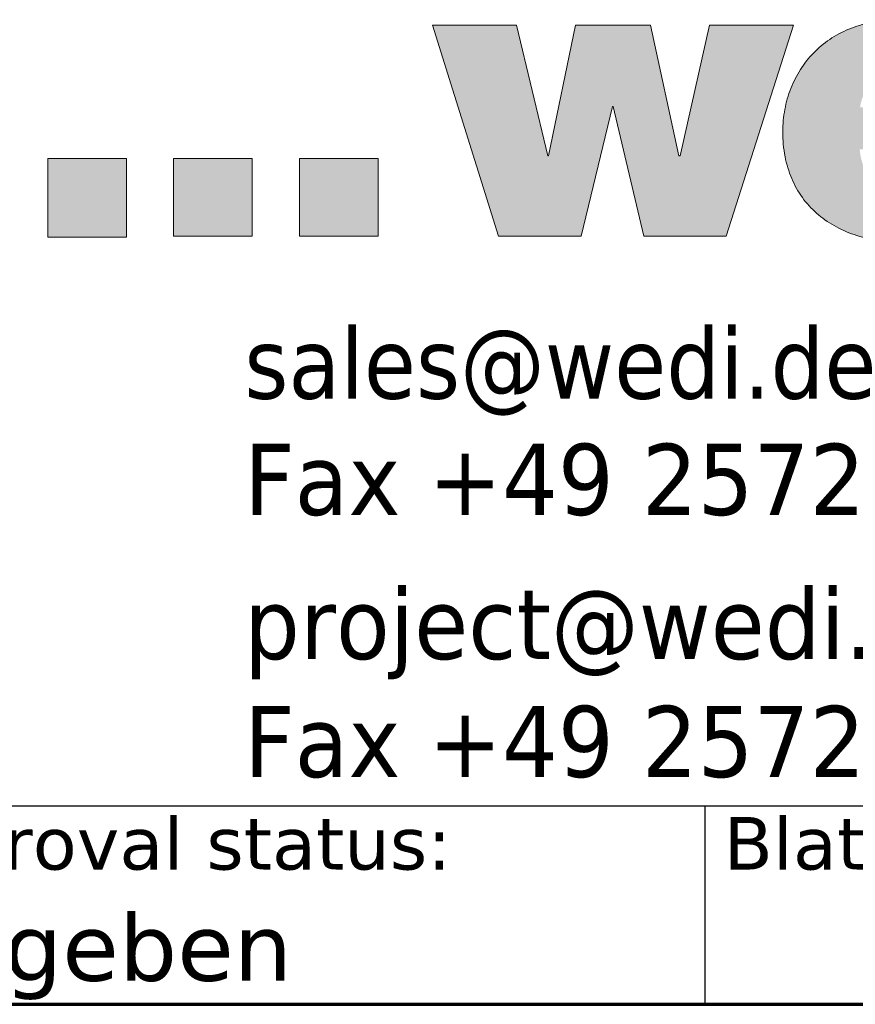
# Model space of a CAD drawing. Header units: millimetres. Extents: x -21336 to 21336, y -500 to 5820.
# Tile 3 of 27: x 3286 to 3732, y 120 to 646. Entities that reach past the tile are written whole.
import ezdxf
from ezdxf.enums import TextEntityAlignment as Align

# ---------------------------------------------------------------- set-up
doc = ezdxf.new("R2010")
doc.units = ezdxf.units.MM
doc.header["$LTSCALE"] = 20
for name, color, linetype, lineweight in [('AM_BOR', 7, 'Continuous', 25), ('Ebene 1', 7, 'Continuous', 25), ('Rahmen (ISO)', 7, 'Continuous', 70), ('Schraffur (ISO)', 7, 'Continuous', 18), ('Titel (ISO)', 7, 'Continuous', 50)]:
    doc.layers.add(name, color=color, linetype=linetype, lineweight=lineweight)
doc.styles.add('Notiztext 3.5', font='verdana.ttf')
doc.styles.add('Pfeiltext', font='verdana.ttf')
doc.styles.get("Standard").update_dxf_attribs({"font": 'verdana.ttf'})
doc.styles.add('Textstil119', font='verdana.ttf')
doc.styles.add('Textstil121', font='verdana.ttf')
doc.styles.add('Textstil47', font='verdana.ttf')
doc.styles.add('Textstil64', font='verdana.ttf', dxfattribs={"width": 0.800000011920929})
doc.styles.add('Textstil75', font='verdana.ttf')
doc.styles.add('Textstil82', font='verdana.ttf')

# ---------------------------------------------------------------- blocks, each defined once
blk = doc.blocks.new('Ränder Kopie von wedi_Zeichnungsrahmen')
at = {"layer": 'Rahmen (ISO)'}
blk.add_line((20, 6.000000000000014), (204.0000000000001, 6.000000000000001), dxfattribs=at)
blk = doc.blocks.new('Schriftfelder wedi Standard - Inch_Zoll ohne Toleranz')
at = {"layer": 'Schraffur (ISO)'}
h = blk.add_hatch(color=256, dxfattribs=at)
edge = h.paths.add_edge_path(flags=0)
edge.add_spline(control_points=[(-20.98426204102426, 23.64450215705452), (-20.93361218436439, 23.64454974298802), (-20.83437356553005, 23.63754410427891), (-20.69147196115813, 23.60588274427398), (-20.55957938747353, 23.5548363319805), (-20.43987860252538, 23.48610563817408), (-20.33350778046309, 23.4013683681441), (-20.24149284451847, 23.30219102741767), (-20.16524251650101, 23.19053605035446), (-20.10469144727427, 23.06678253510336), (-20.06540926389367, 22.93726973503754), (-20.03723755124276, 22.81162278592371), (-20.04818145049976, 22.7487896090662), (-20.03186208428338, 22.69787830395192), (-20.05383970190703, 22.70000191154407), (-20.08154656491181, 22.69841984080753), (-20.13424444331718, 22.69940583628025), (-20.20583445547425, 22.69897524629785), (-20.33532407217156, 22.69918562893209), (-20.52850526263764, 22.69905292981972), (-20.78674112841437, 22.69910726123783), (-21.0652178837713, 22.69908162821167), (-21.34366291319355, 22.69912245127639), (-21.60198283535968, 22.6990007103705), (-21.79495383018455, 22.69930830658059), (-21.9247773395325, 22.69881928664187), (-21.99568389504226, 22.69982032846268), (-22.04994681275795, 22.69752804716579), (-22.07514250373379, 22.70120611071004), (-22.09317685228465, 22.69769359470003), (-22.08774736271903, 22.71288525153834), (-22.08593480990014, 22.74504617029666), (-22.06336486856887, 22.83756191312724), (-22.03018547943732, 22.96177174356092), (-21.97088271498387, 23.10334015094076), (-21.89801107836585, 23.22865513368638), (-21.81015043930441, 23.33869654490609), (-21.70763393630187, 23.43258354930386), (-21.59050083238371, 23.50991948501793), (-21.45897585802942, 23.57030233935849), (-21.31323256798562, 23.61347009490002), (-21.15340026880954, 23.6392758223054), (-21.04198039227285, 23.64444793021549), (-20.98426204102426, 23.64450215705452)], knot_values=[-1, -1, -1, -1, -0.9705218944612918, -0.9423438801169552, -0.915116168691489, -0.8885306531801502, -0.8623203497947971, -0.8362542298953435, -0.81012821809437, -0.7837536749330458, -0.7569448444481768, -0.7295066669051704, -0.7154766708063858, -0.7107476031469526, -0.7096778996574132, -0.703909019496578, -0.6937109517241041, -0.6795758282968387, -0.6619957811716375, -0.6184694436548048, -0.5670689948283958, -0.5117314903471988, -0.4563939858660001, -0.4049935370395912, -0.3614671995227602, -0.3438871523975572, -0.3297520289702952, -0.3195539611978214, -0.3137850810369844, -0.3127153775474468, -0.311324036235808, -0.3071444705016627, -0.2907787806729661, -0.2596290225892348, -0.2302953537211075, -0.2023696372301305, -0.1753595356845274, -0.1487009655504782, -0.1217865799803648, -0.09400495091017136, -0.06477885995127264, -0.03359195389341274, 0, 0, 0, 0], degree=3, periodic=0)
edge = h.paths.add_edge_path()
edge.add_line((-17.97782995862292, 21.58172672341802), (-22.100626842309, 21.58172672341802))
edge.add_spline(control_points=[(-22.10062684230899, 21.58172672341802), (-22.09664542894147, 21.54234334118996), (-22.088802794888, 21.46476549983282), (-22.06743743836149, 21.35143565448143), (-22.03917629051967, 21.24315814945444), (-22.00338687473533, 21.14037833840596), (-21.96024097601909, 21.04347960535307), (-21.909701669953, 20.95286696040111), (-21.85178543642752, 20.86894745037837), (-21.78649809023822, 20.79213631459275), (-21.71385568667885, 20.72285415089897), (-21.6338830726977, 20.66152563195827), (-21.54661618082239, 20.6085688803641), (-21.45210002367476, 20.56441208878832), (-21.35038417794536, 20.52940632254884), (-21.24151856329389, 20.50415375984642), (-21.12554475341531, 20.48820588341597), (-21.0457855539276, 20.48631767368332), (-21.0048751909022, 20.48534916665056)], knot_values=[0, 0, 0, 0, 0.01187078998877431, 0.02338321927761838, 0.03455617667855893, 0.04541550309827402, 0.05599510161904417, 0.06633797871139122, 0.07649707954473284, 0.08653574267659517, 0.09652758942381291, 0.1065557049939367, 0.1167110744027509, 0.1270903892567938, 0.1377934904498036, 0.148920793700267, 0.1605710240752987, 0.1728394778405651, 0.1728394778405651, 0.1728394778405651, 0.1728394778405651], degree=3, periodic=0)
edge.add_spline(control_points=[(-21.0048751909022, 20.48534916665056), (-20.98301148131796, 20.48564678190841), (-20.93911252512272, 20.48624434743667), (-20.87321772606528, 20.49103222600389), (-20.80729502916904, 20.4986756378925), (-20.7416885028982, 20.50947293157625), (-20.67674201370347, 20.52336066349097), (-20.61279936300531, 20.54037314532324), (-20.55020418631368, 20.56051897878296), (-20.48930006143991, 20.58381436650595), (-20.43043028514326, 20.61027429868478), (-20.37393915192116, 20.63991583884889), (-20.32016824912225, 20.672755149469), (-20.26947171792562, 20.70881729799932), (-20.22216294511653, 20.74810149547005), (-20.17871366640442, 20.79070807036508), (-20.13902540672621, 20.83636901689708), (-20.11643447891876, 20.86956554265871), (-20.10515709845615, 20.88613723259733)], knot_values=[0, 0, 0, 0, 0.006558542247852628, 0.01316854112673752, 0.01980974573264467, 0.026462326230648, 0.03310723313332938, 0.03972657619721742, 0.04630403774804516, 0.05282533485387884, 0.05927874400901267, 0.06565570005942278, 0.07195147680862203, 0.07816594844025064, 0.08430441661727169, 0.09037846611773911, 0.09640678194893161, 0.1024158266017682, 0.1024158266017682, 0.1024158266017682, 0.1024158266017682], degree=3, periodic=0)
edge.add_line((-20.10515709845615, 20.88613723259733), (-18.09666852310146, 20.88613723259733))
edge.add_spline(control_points=[(-18.09666852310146, 20.88613723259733), (-18.15657729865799, 20.74144782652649), (-18.27376587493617, 20.4584184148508), (-18.54048143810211, 20.08909333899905), (-18.85779971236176, 19.77903811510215), (-19.22363462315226, 19.52933145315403), (-19.62803331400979, 19.33775410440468), (-20.06365333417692, 19.20286633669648), (-20.52289057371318, 19.12303600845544), (-21.05493586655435, 19.09439596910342), (-21.63870943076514, 19.13647766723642), (-22.24542184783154, 19.28110726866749), (-22.79072239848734, 19.52169443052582), (-23.26320117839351, 19.85642300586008), (-23.65035965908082, 20.28322484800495), (-23.93944383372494, 20.79856111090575), (-24.11771022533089, 21.39756035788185), (-24.17350250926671, 22.0264958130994), (-24.11979115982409, 22.64393569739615), (-23.95865744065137, 23.20773782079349), (-23.69880157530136, 23.71870812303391), (-23.34656155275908, 24.16462550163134), (-22.90909115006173, 24.53309201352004), (-22.39354934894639, 24.81074187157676), (-21.80755023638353, 24.98684939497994), (-21.13089921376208, 25.04225984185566), (-20.42695935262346, 24.99075721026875), (-19.74705616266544, 24.82468954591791), (-19.17679961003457, 24.53937773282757), (-18.71862883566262, 24.13937963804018), (-18.37368699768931, 23.63253413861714), (-18.13866399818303, 23.02892947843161), (-17.99994632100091, 22.33443044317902), (-17.98546046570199, 21.84142182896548), (-17.97782995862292, 21.58172672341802)], knot_values=[0, 0, 0, 0, 0.04684472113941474, 0.09163375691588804, 0.1355175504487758, 0.1793897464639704, 0.2238614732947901, 0.2692816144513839, 0.3157834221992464, 0.3633384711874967, 0.4288298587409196, 0.4906578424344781, 0.5495484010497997, 0.606551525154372, 0.663101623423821, 0.7210033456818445, 0.7823195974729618, 0.8491983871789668, 0.909267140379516, 0.9672890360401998, 1.024005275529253, 1.080171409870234, 1.136633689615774, 1.194395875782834, 1.254659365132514, 1.318824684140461, 1.396986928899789, 1.4655512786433, 1.527499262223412, 1.586410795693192, 1.646021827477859, 1.709592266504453, 1.779522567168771, 1.85736013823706, 1.85736013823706, 1.85736013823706, 1.85736013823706], degree=3, periodic=0)
for points in [[(-33.50274479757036, 24.89226535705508), (-31.74361691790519, 19.25673867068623), (-29.5392199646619, 19.25673867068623), (-28.7035945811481, 22.72129175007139), (-28.68281452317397, 22.72129175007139), (-27.86738501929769, 19.25673867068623), (-25.66494923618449, 19.25673867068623), (-23.8721893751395, 24.89226535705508), (-26.10909168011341, 24.89226535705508), (-26.88984602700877, 21.40772503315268), (-26.93365940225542, 21.40772503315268), (-27.6831602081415, 24.89226535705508), (-29.69160705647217, 24.89226535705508), (-30.4069751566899, 21.40772503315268), (-30.42800557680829, 21.40772503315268), (-31.26396477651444, 24.89226535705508)], [(-41.67694362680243, 21.33945962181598), (-43.77810792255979, 21.33945962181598), (-43.77810792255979, 19.23771114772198), (-41.67694362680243, 19.23771114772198)], [(-38.31645774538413, 21.33945962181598), (-40.41762204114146, 21.33945962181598), (-40.41762204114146, 19.25673867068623), (-38.31645774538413, 19.25673867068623)], [(-34.95739058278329, 21.33945962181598), (-34.95739058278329, 19.25673867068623), (-37.05684407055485, 19.25673867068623), (-37.05684407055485, 21.33945962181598)]]:
    blk.add_hatch(color=256, dxfattribs=at).paths.add_polyline_path(points)
at = {"layer": 'AM_BOR', "color": 7}
for p, q in [((-130.1354355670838, 4.045508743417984), (-4.835435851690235, 4.045508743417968)), ((-26.23543585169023, 4.045508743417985), (-26.23543585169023, -1.254491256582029)), ((-188.8354355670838, -1.254491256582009), (-4.835435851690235, -1.254491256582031))]:
    blk.add_line(p, q, dxfattribs=at)
at = {"layer": 'Ebene 1', "lineweight": 5}
for p, q in [((-31.74361691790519, 19.25673867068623), (-33.50274479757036, 24.89226535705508)), ((-33.50274479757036, 24.89226535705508), (-31.26396477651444, 24.89226535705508)), ((-31.26396477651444, 24.89226535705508), (-30.42800557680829, 21.40772503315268)), ((-30.4069751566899, 21.40772503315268), (-29.69160705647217, 24.89226535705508)), ((-29.69160705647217, 24.89226535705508), (-27.6831602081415, 24.89226535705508)), ((-27.6831602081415, 24.89226535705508), (-26.93365940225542, 21.40772503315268)), ((-26.88984602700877, 21.40772503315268), (-26.10909168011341, 24.89226535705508)), ((-26.10909168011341, 24.89226535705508), (-23.8721893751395, 24.89226535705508)), ((-23.8721893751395, 24.89226535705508), (-25.66494923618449, 19.25673867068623)), ((-28.7035945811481, 22.72129175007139), (-29.5392199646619, 19.25673867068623)), ((-28.68281452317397, 22.72129175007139), (-28.7035945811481, 22.72129175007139)), ((-27.86738501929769, 19.25673867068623), (-28.68281452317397, 22.72129175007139)), ((-41.67694362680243, 21.33945962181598), (-43.77810792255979, 21.33945962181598)), ((-43.77810792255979, 21.33945962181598), (-43.77810792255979, 19.23771114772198)), ((-41.67694362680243, 19.23771114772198), (-41.67694362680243, 21.33945962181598)), ((-38.31645774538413, 21.33945962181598), (-40.41762204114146, 21.33945962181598)), ((-40.41762204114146, 21.33945962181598), (-40.41762204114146, 19.25673867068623)), ((-38.31645774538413, 19.25673867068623), (-38.31645774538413, 21.33945962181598)), ((-37.05684407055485, 21.33945962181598), (-37.05684407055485, 19.25673867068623)), ((-34.95739058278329, 21.33945962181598), (-37.05684407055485, 21.33945962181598)), ((-34.95739058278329, 19.25673867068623), (-34.95739058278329, 21.33945962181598)), ((-30.42800557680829, 21.40772503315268), (-30.4069751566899, 21.40772503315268)), ((-26.93365940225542, 21.40772503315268), (-26.88984602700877, 21.40772503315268)), ((-43.77810792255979, 19.23771114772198), (-41.67694362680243, 19.23771114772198)), ((-40.41762204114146, 19.25673867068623), (-38.31645774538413, 19.25673867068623)), ((-37.05684407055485, 19.25673867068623), (-34.95739058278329, 19.25673867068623)), ((-29.5392199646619, 19.25673867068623), (-31.74361691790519, 19.25673867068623)), ((-25.66494923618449, 19.25673867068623), (-27.86738501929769, 19.25673867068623))]:
    blk.add_line(p, q, dxfattribs=at)
blk.add_spline([(-17.97782995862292, 21.58172672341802), (-18.02361444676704, 22.35875473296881), (-18.16337569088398, 23.04394922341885), (-18.40072536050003, 23.63368238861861), (-18.73927512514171, 24.12432642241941), (-19.18263665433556, 24.51225351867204), (-19.73442161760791, 24.7938358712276), (-20.39824168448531, 24.96544567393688), (-21.17770852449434, 25.02345512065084), (-21.81649302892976, 24.9628484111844), (-22.39353881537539, 24.78910441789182), (-22.90162352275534, 24.5143373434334), (-23.33352478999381, 24.15066139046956), (-23.68202025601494, 23.71019076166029), (-23.93988755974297, 23.20503965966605), (-24.09990434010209, 22.64732228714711), (-24.15484823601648, 22.04915284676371), (-24.09297928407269, 21.38323281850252), (-23.91451492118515, 20.7966164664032), (-23.63016888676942, 20.29222745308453), (-23.25065492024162, 19.87298944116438), (-22.78668676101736, 19.54182609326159), (-22.24897814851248, 19.30166107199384), (-21.64824282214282, 19.15541803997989), (-20.995194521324, 19.10602065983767), (-20.52039135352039, 19.13267061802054), (-20.06241428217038, 19.21328584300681), (-19.62891989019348, 19.34886436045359), (-19.2275647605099, 19.54040419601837), (-18.86600547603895, 19.78890337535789), (-18.5518986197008, 20.09535992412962), (-18.29290077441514, 20.46077186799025), (-18.09666852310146, 20.88613723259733)], degree=3, dxfattribs=at)
at = {"layer": 'AM_BOR', "color": 7}
for tag, p, height, style in [('Zeichnungsnummer_001', (-173.2383905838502, 49.42700640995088), 3.00000011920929, 'Textstil75'), ('Artikelnummer_001', (-145.0642880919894, 44.44372461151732), 2.487309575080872, 'Textstil82')]:
    blk.add_attdef(tag, p, '', height=height, dxfattribs=dict(at, style=style))
blk.add_attdef('TITEL_001', (-74.65202397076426, 45.89550875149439), '', height=2.5, dxfattribs=at)
at = {"layer": 'AM_BOR', "color": 7, "style": 'Textstil82'}
blk.add_attdef('PROJEKT', text='', height=2.487309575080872, dxfattribs=at).set_placement((-144.8354355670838, 41.98281831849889), align=Align.TOP_LEFT)
at = {"layer": 'AM_BOR', "color": 7, "style": 'Textstil64', "width": 0.8}
for tag, p in [('ERSTELLUNGSDATUM_001', (-115.1472556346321, 28.69550873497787)), ('KONSTRUKTEUR_001', (-94.00716185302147, 28.67133143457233)), ('ERSTELLUNGSDATUM_001', (-115.3460467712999, 23.55467596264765)), ('KONSTRUKTEUR_001', (-94.00716185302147, 23.37133143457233))]:
    blk.add_attdef(tag, p, '', height=2.000000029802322, dxfattribs=at)
at = {"layer": 'AM_BOR', "color": 7, "style": 'Textstil64', "width": 0.7999999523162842}
for tag, p in [('KONTROLLDATUM', (-108.7354355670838, 19.09550874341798)), ('KONTROLLIERT_VON', (-92.73543585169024, 19.09550874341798))]:
    blk.add_attdef(tag, text='', height=2.000000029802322, dxfattribs=at).set_placement(p, align=Align.MIDDLE_CENTER)
at = {"layer": 'Titel (ISO)', "color": 179, "true_color": 0x262659, "char_height": 1.899999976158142, "attachment_point": 4, "style": 'Pfeiltext'}
for s, insert, width in [('\\fVerdana|b0|i0;\\W0.90;\\H1.9000;sales@wedi.de', (-38.53543585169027, 15.64550874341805), 97.28764073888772), ('\\fVerdana|b0|i0;\\W0.90;\\H1.9000;Fax +49 2572 / 156 - 133', (-38.53543585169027, 12.64550874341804), 97.2876407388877), ('\\fVerdana|b0|i0;\\W0.90;\\H1.9000;project@wedi.de', (-38.53543585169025, 8.645508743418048), 97.28764073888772), ('\\fVerdana|b0|i0;\\W0.90;\\H1.9000;Fax +49 2572 / 156 - 239', (-38.53543585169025, 5.645508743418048), 97.28764073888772)]:
    blk.add_mtext(s, dxfattribs=dict(at, insert=insert, width=width))
at = {"layer": 'Titel (ISO)', "char_height": 1.400000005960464, "attachment_point": 1, "style": 'Notiztext 3.5'}
for s, insert in [('\\fVerdana|b0|i0;\\H1.4000;Freigabestatus/approval status:', (-63.53543585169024, 3.745508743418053)), ('\\fVerdana|b0|i0;\\H1.4000;Blatt/sheet:', (-25.73543585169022, 3.745508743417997))]:
    blk.add_mtext(s, dxfattribs=dict(at, insert=insert))
at = {"layer": 'Titel (ISO)', "color": 7, "style": 'Pfeiltext'}
blk.add_attdef('BESCHREIBUNG_001', (-70.66377724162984, 40.38459537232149), '', height=2.000000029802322, dxfattribs=at)
at = {"layer": 'Titel (ISO)'}
for tag, p, height, style in [('Anfänglicher_Ansichtsmaßstab_001', (-64.5021920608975, 33.79346040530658), 2.5, 'Textstil47'), ('REVISIONSNUMMER_001', (-74.87694023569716, -0.5444913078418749), 1.790000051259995, 'Textstil121'), ('STATUS_001', (-52.63301829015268, -0.6250352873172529), 1.790000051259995, 'Textstil121')]:
    blk.add_attdef(tag, p, '', height=height, dxfattribs=dict(at, style=style))
at = {"layer": 'Titel (ISO)', "style": 'Textstil47'}
blk.add_attdef('<MASSE3;>', text='', height=2.5, dxfattribs=at).set_placement((-26.83543585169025, 36.34550874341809), align=Align.TOP_LEFT)
at = {"layer": 'Titel (ISO)', "style": 'Textstil119'}
for tag, p in [('MATERIAL', (-159.8354355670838, 35.345508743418)), ('FIRMA', (-159.8354355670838, 24.74550874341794)), ('Bauvorhaben', (-159.8354355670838, 19.44550874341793))]:
    blk.add_attdef(tag, text='', height=1.889999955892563, dxfattribs=at).set_placement(p, align=Align.TOP_CENTER)

msp = doc.modelspace()

# ---------------------------------------------------------------- block references
at = {"xscale": 20, "yscale": 20, "zscale": 20}
msp.add_blockref('Ränder Kopie von wedi_Zeichnungsrahmen', (0, 0), dxfattribs=at)
ref = msp.add_blockref('Schriftfelder wedi Standard - Inch_Zoll ohne Toleranz', (4176.708717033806, 145.0898251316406), dxfattribs=dict(xscale=20, yscale=20, zscale=20))
ref.add_attrib('STATUS_001', 'Freigegeben', (3124.048351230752, 132.5891193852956), dxfattribs={"layer": 'Titel (ISO)', "height": 35.80000102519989, "style": 'Textstil121'})

doc.saveas('drawing.dxf')
